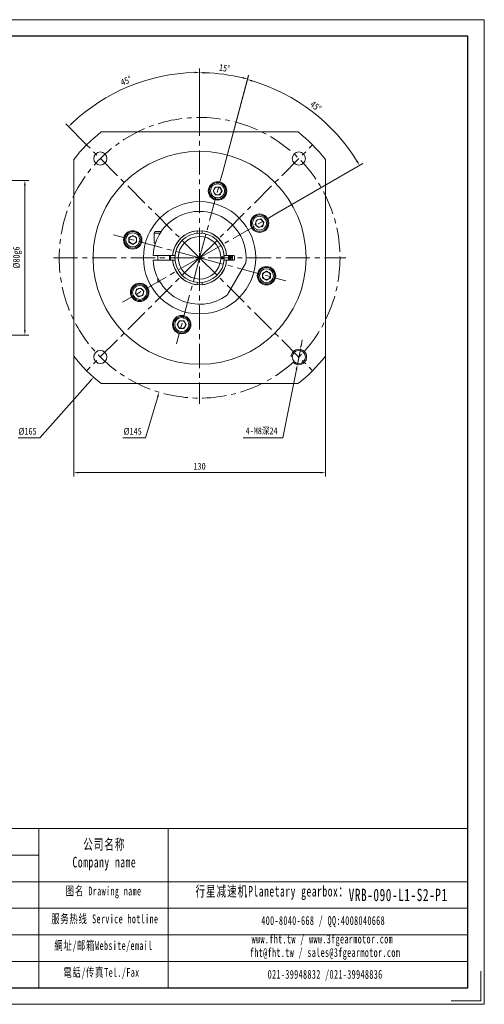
# Model space of a CAD drawing. Header units: millimetres. Extents: x 35 to 754, y 54 to 563.
# Tile 4 of 4: x 514 to 754, y 54 to 563. Entities that reach past the tile are written whole.
import ezdxf

# ---------------------------------------------------------------- set-up
doc = ezdxf.new("R2010")
doc.units = ezdxf.units.MM
doc.header["$LTSCALE"] = 10
doc.linetypes.add('CENTER', pattern=[2, 1.25, -0.25, 0.25, -0.25])
doc.layers.get('0').update_dxf_attribs({"lineweight": 18})
for name, color, linetype, lineweight in [('2细线层', 4, 'Continuous', 18), ('3中心线层', 1, 'CENTER', 18), ('图框_外框线', 7, 'Continuous', 18)]:
    doc.layers.add(name, color=color, linetype=linetype, lineweight=lineweight)
doc.styles.add('TH_GBDIM', font='txt', dxfattribs={"width": 0.8})
doc.styles.add('标准', font='txt', dxfattribs={"width": 0.667})
doc.dimstyles.new('TH_GBDIM', dxfattribs={"dimtxt": 3.5, "dimasz": 2.5, "dimexe": 2, "dimexo": 0, "dimgap": 1.5, "dimtad": 1, "dimdec": 1, "dimdsep": 46, "dimtxsty": 'TH_GBDIM', "dimcen": 2.5, "dimdle": 5, "dimclrd": 4, "dimclre": 4, "dimclrt": 3, "dimadec": 0, "dimazin": 0, "dimtfac": 0.714286, "dimtdec": 1, "dimtmove": 0, "dimatfit": 3, "dimfxl": 0, "dimtolj": 1, "dimarcsym": 0})

# ---------------------------------------------------------------- blocks, each defined once
blk = doc.blocks.new('*X4')
for points in [[(659.35, 394.75), (660.16, 394.59), (659.27, 392.22)], [(656.82, 382), (657.64, 381.84), (657.72, 384.37)]]:
    blk.add_hatch(color=4).paths.add_polyline_path(points, flags=0)
at = {"color": 4}
for p, q in [((659.76, 394.67), (660.24, 397.13)), ((659.27, 392.22), (657.72, 384.37)), ((650.24, 346.58), (657.23, 381.92)), ((629.76, 346.58), (650.24, 346.58))]:
    blk.add_line(p, q, dxfattribs=at)
blk.add_arc((658.49, 388.3), 4, 230.1541, 270, dxfattribs=at)
at = {"color": 3, "insert": (639.25, 349.97), "char_height": 3.5, "width": 31.2978, "attachment_point": 5, "style": 'TH_GBDIM'}
blk.add_mtext('4-M8深24', dxfattribs=at)
blk = doc.blocks.new('*X5')
blk.add_hatch(color=4).paths.add_polyline_path([(585.21, 367.87), (586, 367.63), (586.33, 370.14)], flags=0)
at = {"color": 4}
for p, q in [((604.73, 439.56), (609.73, 439.56)), ((607.23, 437.06), (607.23, 442.06)), ((579.23, 346.58), (585.61, 367.75)), ((567.6, 346.58), (579.23, 346.58))]:
    blk.add_line(p, q, dxfattribs=at)
at = {"color": 3, "insert": (572.67, 349.83), "char_height": 3.5, "width": 15.2756, "attachment_point": 5, "style": 'TH_GBDIM'}
blk.add_mtext('%%C145', dxfattribs=at)
blk = doc.blocks.new('*X6')
blk.add_hatch(color=4).paths.add_polyline_path([(550.5, 376.26), (551.12, 375.71), (552.47, 377.85)], flags=0)
at = {"color": 4}
for p, q in [((604.73, 439.56), (609.73, 439.56)), ((607.23, 437.06), (607.23, 442.06)), ((524.72, 346.58), (550.81, 375.99)), ((513.49, 346.58), (524.72, 346.58))]:
    blk.add_line(p, q, dxfattribs=at)
at = {"color": 3, "insert": (518.35, 349.83), "char_height": 3.5, "width": 15.2756, "attachment_point": 5, "style": 'TH_GBDIM'}
blk.add_mtext('%%C165', dxfattribs=at)
blk = doc.blocks.new('*X7')
for points in [[(544.73, 328.97), (544.73, 328.13), (542.23, 328.55)], [(669.73, 328.97), (669.73, 328.13), (672.23, 328.55)]]:
    blk.add_hatch(color=4).paths.add_polyline_path(points, flags=0)
at = {"color": 4}
for p, q in [((542.23, 388.76), (542.23, 326.55)), ((672.23, 388.76), (672.23, 326.55)), ((544.73, 328.55), (669.73, 328.55))]:
    blk.add_line(p, q, dxfattribs=at)
at = {"color": 3, "insert": (607.23, 331.8), "char_height": 3.5, "width": 10.64, "attachment_point": 5, "style": 'TH_GBDIM'}
blk.add_mtext('130', dxfattribs=at)
blk = doc.blocks.new('*X8')
for points in [[(604.72, 535.73), (604.73, 534.9), (607.23, 535.34)], [(541.58, 508.74), (541, 509.33), (539.5, 507.29)]]:
    blk.add_hatch(color=4).paths.add_polyline_path(points, flags=0)
at = {"color": 4}
for p, q in [((607.23, 515.06), (607.23, 537.34)), ((548.89, 497.9), (538.09, 508.7))]:
    blk.add_line(p, q, dxfattribs=at)
blk.add_arc((607.23, 439.56), 95.78, 91.4955, 133.5045, dxfattribs=at)
at = {"color": 3, "insert": (569.33, 531.06), "char_height": 3.5, "width": 12.5704, "attachment_point": 5, "rotation": 22.5, "style": 'TH_GBDIM'}
blk.add_mtext('45%%D', dxfattribs=at)
blk = doc.blocks.new('*X9')
for points in [[(609.72, 534.73), (609.73, 535.56), (607.23, 535.18)], [(629.66, 532.94), (629.45, 532.13), (631.98, 531.92)]]:
    blk.add_hatch(color=4).paths.add_polyline_path(points, flags=0)
at = {"color": 4}
for p, q in [((607.23, 515.06), (607.23, 537.18)), ((619.14, 484.01), (632.49, 533.85))]:
    blk.add_line(p, q, dxfattribs=at)
blk.add_arc((607.23, 439.56), 95.62, 76.4981, 88.5019, dxfattribs=at)
at = {"color": 3, "insert": (620.13, 537.58), "char_height": 3.5, "width": 10.8247, "attachment_point": 5, "rotation": 352.5, "style": 'TH_GBDIM'}
blk.add_mtext('15%%D', dxfattribs=at)
blk = doc.blocks.new('*X10')
for points in [[(634.21, 530.6), (634.43, 531.41), (631.91, 531.68)], [(688.9, 489.61), (688.19, 489.18), (689.82, 487.25)]]:
    blk.add_hatch(color=4).paths.add_polyline_path(points, flags=0)
at = {"color": 4}
for p, q in [((619.14, 484.01), (632.43, 533.62)), ((647.08, 462.57), (691.56, 488.25))]:
    blk.add_line(p, q, dxfattribs=at)
blk.add_arc((607.23, 439.56), 95.37, 31.5019, 73.4981, dxfattribs=at)
at = {"color": 3, "insert": (667.27, 517.8), "char_height": 3.5, "width": 12.8426, "attachment_point": 5, "rotation": 322.5, "style": 'TH_GBDIM'}
blk.add_mtext('45%%D', dxfattribs=at)
blk = doc.blocks.new('*X24')
for points in [[(516.58, 477.06), (517.41, 477.06), (517, 479.56)], [(516.58, 402.06), (517.41, 402.06), (517, 399.56)]]:
    blk.add_hatch(color=4).paths.add_polyline_path(points, flags=0)
at = {"color": 4}
for p, q in [((452.49, 479.56), (519, 479.56)), ((517, 477.06), (517, 402.06)), ((452.49, 399.56), (519, 399.56))]:
    blk.add_line(p, q, dxfattribs=at)
at = {"color": 3, "insert": (513.16, 439.71), "char_height": 3.5, "width": 19.32, "attachment_point": 5, "rotation": 90, "style": 'TH_GBDIM'}
blk.add_mtext('%%C80g6', dxfattribs=at)

msp = doc.modelspace()

# ---------------------------------------------------------------- linework, layer by layer
at = {"color": 7, "linetype": 'Continuous', "lineweight": 15}
for p, q in [((556.42, 504.56), (658.03, 504.56)), ((542.23, 388.76), (542.23, 490.37)), ((672.23, 490.37), (672.23, 388.76)), ((614.17, 474.09), (615.33, 476.09)), ((615.33, 472.09), (614.17, 474.09)), ((615.33, 476.09), (617.64, 476.09)), ((617.64, 476.09), (618.79, 474.09)), ((618.79, 474.09), (617.64, 472.09)), ((617.64, 472.09), (615.33, 472.09)), ((635.96, 456.84), (636.56, 459.07)), ((636.56, 459.07), (638.79, 459.67)), ((638.79, 459.67), (640.42, 458.03)), ((640.42, 458.03), (639.82, 455.8)), ((584.48, 453.06), (587.39, 453.06)), ((605.98, 453.51), (605.98, 453)), ((605.98, 453), (605.98, 452.25)), ((608.48, 453.51), (608.48, 453)), ((608.48, 452.25), (608.48, 453)), ((637.59, 455.21), (635.96, 456.84)), ((639.82, 455.8), (637.59, 455.21)), ((570.7, 449.97), (572.7, 451.12)), ((570.7, 447.66), (570.7, 449.97)), ((572.7, 451.12), (574.7, 449.97)), ((574.7, 449.97), (574.7, 447.66)), ((583.73, 452.31), (583.73, 447.06)), ((586.9, 452.31), (583.73, 452.31)), ((572.7, 446.51), (570.7, 447.66)), ((574.7, 447.66), (572.7, 446.51)), ((584.43, 447.06), (583.73, 447.06)), ((592.78, 440.81), (583.76, 440.81)), ((583.76, 438.31), (592.78, 438.31)), ((585.73, 440.81), (585.73, 438.31)), ((591.73, 440.81), (591.73, 438.31)), ((592.03, 440.81), (591.98, 439.56)), ((591.98, 439.56), (592.03, 438.31)), ((594.54, 440.81), (593.79, 440.81)), ((593.79, 438.31), (594.54, 438.31)), ((619.97, 440.06), (618.52, 440.06)), ((618.52, 439.06), (619.97, 439.06)), ((620.67, 440.81), (619.92, 440.81)), ((619.92, 438.31), (620.67, 438.31)), ((624.83, 440.81), (621.67, 440.81)), ((621.67, 438.31), (624.83, 438.31)), ((625.23, 438.71), (625.23, 440.41)), ((622.15, 421.41), (630.41, 435.72)), ((639.76, 431.46), (641.76, 432.62)), ((641.76, 432.62), (643.76, 431.46)), ((585.73, 428.9), (585.73, 427.31)), ((639.76, 429.15), (639.76, 431.46)), ((641.76, 428), (639.76, 429.15)), ((643.76, 429.15), (641.76, 428)), ((643.76, 431.46), (643.76, 429.15)), ((574.04, 421.09), (574.64, 423.32)), ((574.64, 423.32), (576.87, 423.92)), ((576.87, 423.92), (578.5, 422.28)), ((578.5, 422.28), (577.9, 420.05)), ((585.73, 427.31), (586.59, 427.31)), ((586.74, 427.06), (585.98, 427.06)), ((605.98, 426.87), (605.98, 426.12)), ((605.98, 426.12), (605.98, 425.62)), ((608.48, 426.12), (608.48, 426.87)), ((608.48, 426.12), (608.48, 425.62)), ((575.67, 419.46), (574.04, 421.09)), ((577.9, 420.05), (575.67, 419.46)), ((595.67, 405.03), (596.82, 407.03)), ((596.82, 407.03), (599.13, 407.03)), ((599.13, 407.03), (600.29, 405.03)), ((596.82, 403.03), (595.67, 405.03)), ((599.13, 403.03), (596.82, 403.03)), ((600.29, 405.03), (599.13, 403.03)), ((658.03, 374.56), (556.42, 374.56))]:
    msp.add_line(p, q, dxfattribs=at)
for points in [[(622.93, 440.81), (622.98, 439.56), (622.93, 438.31)], [(623.18, 438.31), (623.22, 439.1), (623.18, 440.81)], [(623.58, 440.81), (623.62, 439.97), (623.58, 438.31)]]:
    msp.add_lwpolyline(points, dxfattribs=at)
for centre, radius in [((607.23, 439.56), 55), ((555.96, 490.83), 3.4), ((658.49, 490.83), 3.4), ((616.48, 474.09), 4.75), ((616.48, 474.09), 4.25), ((616.48, 474.09), 3.63), ((607.23, 439.56), 29), ((638.19, 457.44), 4.75), ((638.19, 457.44), 4.25), ((638.19, 457.44), 3.63), ((572.7, 448.81), 4.75), ((572.7, 448.81), 4.25), ((572.7, 448.81), 3.63), ((641.76, 430.31), 4.75), ((641.76, 430.31), 4.25), ((641.76, 430.31), 3.62), ((576.27, 421.69), 4.75), ((576.27, 421.69), 4.25), ((576.27, 421.69), 3.63), ((597.98, 405.03), 4.75), ((597.98, 405.03), 4.25), ((597.98, 405.03), 3.63), ((555.96, 388.3), 3.4), ((658.49, 388.3), 3.4)]:
    msp.add_circle(centre, radius, dxfattribs=at)
for centre, radius, start, end in [((607.23, 439.56), 82.5, 128.0123, 141.9877), ((607.23, 439.56), 82.5, 38.0123, 51.9877), ((616.48, 474.09), 2, 150, 210), ((616.48, 474.09), 2, 90, 150), ((616.48, 474.09), 2, 30, 90), ((616.48, 474.09), 2, 330, 30), ((616.48, 474.09), 2, 210, 270), ((616.48, 474.09), 2, 270, 330), ((607.23, 439.56), 24, 353.5565, 177.0145), ((638.19, 457.44), 2, 165, 225), ((638.19, 457.44), 2, 105, 165), ((638.19, 457.44), 2, 45, 105), ((638.19, 457.44), 2, 345, 45), ((584.48, 452.31), 0.75, 90, 180), ((607.23, 439.56), 14, 5.1225, 174.8775), ((607.23, 439.56), 14, 95.1225, 174.8775), ((607.23, 439.56), 14, 5.1225, 84.8775), ((638.19, 457.44), 2, 225, 285), ((638.19, 457.44), 2, 285, 345), ((572.7, 448.81), 2, 120, 180), ((572.7, 448.81), 2, 180, 240), ((572.7, 448.81), 2, 60, 120), ((572.7, 448.81), 2, 0, 60), ((572.7, 448.81), 2, 300, 360), ((607.23, 439.56), 12.75, 2.2475, 357.7525), ((607.23, 439.56), 11, 2.6053, 357.3947), ((572.7, 448.81), 2, 240, 300), ((607.23, 439.56), 24, 182.9855, 306.4435), ((607.23, 439.56), 15, 175.2198, 184.7802), ((607.23, 439.56), 14, 185.1225, 354.8775), ((607.23, 439.56), 14, 185.1225, 264.8775), ((607.23, 439.56), 14, 275.1225, 354.8775), ((607.23, 439.56), 12.1, 357.6317, 2.3683), ((607.23, 439.56), 15, 355.2198, 4.7802), ((607.23, 439.56), 15.25, 355.2983, 4.7017), ((607.23, 439.56), 17, 355.7833, 4.2167), ((624.83, 440.41), 0.4, 0, 90), ((624.83, 438.71), 0.4, 270, 360), ((641.76, 430.31), 2, 120, 180), ((641.76, 430.31), 2, 180, 240), ((641.76, 430.31), 2, 60, 120), ((641.76, 430.31), 2, 240, 300), ((641.76, 430.31), 2, 0, 60), ((641.76, 430.31), 2, 300, 360), ((576.27, 421.69), 2, 105, 165), ((576.27, 421.69), 2, 45, 105), ((576.27, 421.69), 2, 345, 45), ((576.27, 421.69), 2, 165, 225), ((576.27, 421.69), 2, 225, 285), ((576.27, 421.69), 2, 285, 345), ((597.98, 405.03), 2, 90, 150), ((597.98, 405.03), 2, 30, 90), ((597.98, 405.03), 2, 150, 210), ((597.98, 405.03), 2, 210, 270), ((597.98, 405.03), 2, 270, 330), ((597.98, 405.03), 2, 330, 30), ((607.23, 439.56), 82.5, 218.0123, 231.9877), ((607.23, 439.56), 82.5, 308.0123, 321.9877)]:
    msp.add_arc(centre, radius, start, end, dxfattribs=at)
for points in [[(583.76, 440.81), (583.26, 440.81)], [(583.26, 438.31), (583.76, 438.31)], [(593.28, 440.81), (592.78, 440.81)], [(592.78, 438.31), (593.28, 438.31)], [(618.52, 440.06), (618.22, 440.06)], [(618.22, 439.06), (618.52, 439.06)], [(621.67, 440.81), (621.17, 440.81)], [(621.17, 438.31), (621.67, 438.31)], [(631.08, 436.87), (630.41, 435.72)], [(585.73, 427.31), (585.98, 427.06)], [(622.15, 421.41), (621.49, 420.26)]]:
    msp.add_open_spline(points, degree=1, dxfattribs=at)
for points, knots in [([(593.79, 440.81), (593.74, 440.81), (593.58, 440.81), (593.41, 440.81), (593.28, 440.81)], [0, 0, 0, 0, 0.1248457, 0.5020797, 0.5020797, 0.5020797, 0.5020797]), ([(593.28, 438.31), (593.41, 438.31), (593.58, 438.31), (593.74, 438.31), (593.79, 438.31)], [0, 0, 0, 0, 0.377234, 0.5020797, 0.5020797, 0.5020797, 0.5020797]), ([(621.17, 440.81), (621.05, 440.81), (620.88, 440.81), (620.71, 440.81), (620.67, 440.81)], [0, 0, 0, 0, 0.377234, 0.5020797, 0.5020797, 0.5020797, 0.5020797]), ([(620.67, 438.31), (620.71, 438.31), (620.88, 438.31), (621.05, 438.31), (621.17, 438.31)], [0, 0, 0, 0, 0.1248457, 0.5020797, 0.5020797, 0.5020797, 0.5020797])]:
    msp.add_open_spline(points, degree=3, knots=knots, dxfattribs=at)
at = {"layer": '2细线层'}
msp.add_arc((658.49, 388.3), 4, 270, 180, dxfattribs=at)
at = {"layer": '3中心线层'}
for p, q in [((607.23, 515.06), (607.23, 364.06)), ((607.23, 439.56), (548.89, 497.9)), ((607.23, 439.56), (665.56, 497.9)), ((607.23, 439.56), (619.14, 484.01)), ((607.23, 439.56), (647.08, 462.57)), ((607.23, 439.56), (562.78, 451.47)), ((531.73, 439.56), (682.73, 439.56)), ((607.23, 439.56), (548.89, 381.23)), ((607.23, 439.56), (567.38, 416.56)), ((607.23, 439.56), (595.32, 395.12)), ((607.23, 439.56), (665.56, 381.23)), ((607.23, 439.56), (651.67, 427.65))]:
    msp.add_line(p, q, dxfattribs=at)
msp.add_circle((607.23, 439.56), 72.5, dxfattribs=at)
at = {"layer": '图框_外框线'}
for p, q in [((98.32, 144.61), (745.67, 144.61)), ((524.18, 144.61), (524.18, 62.39)), ((591.02, 144.61), (591.02, 62.39)), ((160.36, 130.89), (524.18, 130.89)), ((98.32, 117.17), (745.67, 117.17)), ((160.36, 103.45), (745.67, 103.45)), ((160.36, 89.73), (745.67, 89.73)), ((160.36, 76.01), (745.67, 76.01))]:
    msp.add_line(p, q, dxfattribs=at)
at = {"layer": '图框_外框线', "color": 3}
msp.add_lwpolyline([(34.77, 53.82), (754.24, 53.82), (754.24, 562.59), (34.77, 562.59)], close=True, dxfattribs=at)
at = {"layer": '图框_外框线', "color": 3, "lineweight": 25}
msp.add_lwpolyline([(77.59, 62.39), (745.67, 62.39), (745.67, 554.02), (77.59, 554.02)], close=True, dxfattribs=at)
at = {"layer": '图框_外框线', "color": 3}
msp.add_lwpolyline([(752.52, 70.95), (752.52, 55.53), (737.11, 55.53)], dxfattribs=at)

# ---------------------------------------------------------------- texts
at = {"layer": '图框_外框线', "color": 1, "attachment_point": 2, "style": '标准'}
for s, insert, char_height, width in [('\\T1.1;公司名称\\PCompany name', (558.03, 139.19), 5.4877, 71.049), ('\\T1.1;图名 Drawing name', (557.65, 114.64), 4.5731, 58.4841), ('\\T1.1;  行星减速机Planetary gearbox：', (641.96, 115), 5.4877, 86.3091), ('{\\T1.10000;VRB-090-L1-S2-P1}', (709.76, 113.54), 6.4024, 46.593), ('\\T1.1;服务热线 Service hotline', (558.3, 100.26), 4.5731, 65.1569), ('\\T1.1;400-8040-668 / QQ:4008040668', (671.03, 99.39), 4.5731, 133.1481), ('\\T1.1;網址/邮箱Website/email', (557.59, 86.48), 4.5731, 67.8222), ('\\T1.1;www.fht.tw / www.3fgearmotor.com ', (670.61, 89.86), 4.5731, 133.2979), ('{\\T1.10000;fht@fht.tw / sales@3fgearmotor.com }', (672, 82.9), 4.5731, 133.2979), ('\\T1.1;電話/传真Tel./Fax', (556.56, 72.6), 4.5731, 68.6379), ('\\T1.1;021-39948832 /021-39948836 ', (672.05, 71.6), 4.5731, 101.7831)]:
    msp.add_mtext(s, dxfattribs=dict(at, insert=insert, char_height=char_height, width=width))

# ---------------------------------------------------------------- dimensions: what is measured, and where the dimension line sits
for base, line1, line2, picture, middle in [((619.71, 534.36), ((607.23, 439.56), (619.14, 484.01)), ((607.23, 515.06), (607.23, 364.06)), '*X9', (620.13, 537.58)), ((570.57, 528.05), ((607.23, 515.06), (607.23, 364.06)), ((607.23, 439.56), (548.89, 497.9)), '*X8', (569.33, 531.06)), ((665.29, 515.23), ((607.23, 439.56), (647.08, 462.57)), ((607.23, 439.56), (619.14, 484.01)), '*X10', (667.27, 517.8))]:
    dim = msp.add_angular_dim_2l(base=base, line1=line1, line2=line2, dimstyle='TH_GBDIM', override={"dimtad": 1, "dimtih": 0, "dimtoh": 0, "dimsah": 1, "dimtdec": 0, "dimtzin": 0})
    dim.commit()
    dim.dimension.update_dxf_attribs({"geometry": picture, "text_midpoint": middle})
for p1, p2, picture, middle in [((628.13, 508.98), (586.33, 370.14), '*X5', (579.23, 346.58)), ((661.99, 501.27), (552.47, 377.85), '*X6', (524.72, 346.58))]:
    dim = msp.add_diameter_dim_2p(p1=p1, p2=p2, dimstyle='TH_GBDIM', override={"dimtih": 1, "dimtoh": 1, "dimpost": '%%C<>', "dimsah": 1, "dimtofl": 0, "dimtzin": 0})
    dim.commit()
    dim.dimension.update_dxf_attribs({"geometry": picture, "text_midpoint": middle, "dimtype": 163})
dim = msp.add_linear_dim(base=(517, 399.56), p1=(452.49, 479.56), p2=(452.49, 399.56), angle=90, text='%%C<>g6', dimstyle='TH_GBDIM', override={"dimsah": 1, "dimtzin": 0})
dim.commit()
dim.dimension.update_dxf_attribs({"geometry": '*X24', "text_midpoint": (517, 439.71), "dimtype": 160})
dim = msp.add_diameter_dim_2p(p1=(659.27, 392.22), p2=(657.72, 384.37), text='4-M8深24', dimstyle='TH_GBDIM', override={"dimtoh": 1, "dimpost": '%%C<>', "dimsah": 1, "dimtzin": 0})
dim.commit()
dim.dimension.update_dxf_attribs({"geometry": '*X4', "text_midpoint": (650.24, 346.58), "dimtype": 163})
dim = msp.add_linear_dim(base=(672.23, 328.55), p1=(542.23, 388.76), p2=(672.23, 388.76), dimstyle='TH_GBDIM', override={"dimsah": 1, "dimtzin": 0})
dim.commit()
dim.dimension.update_dxf_attribs({"geometry": '*X7', "text_midpoint": (607.23, 331.8)})

doc.saveas('drawing.dxf')
